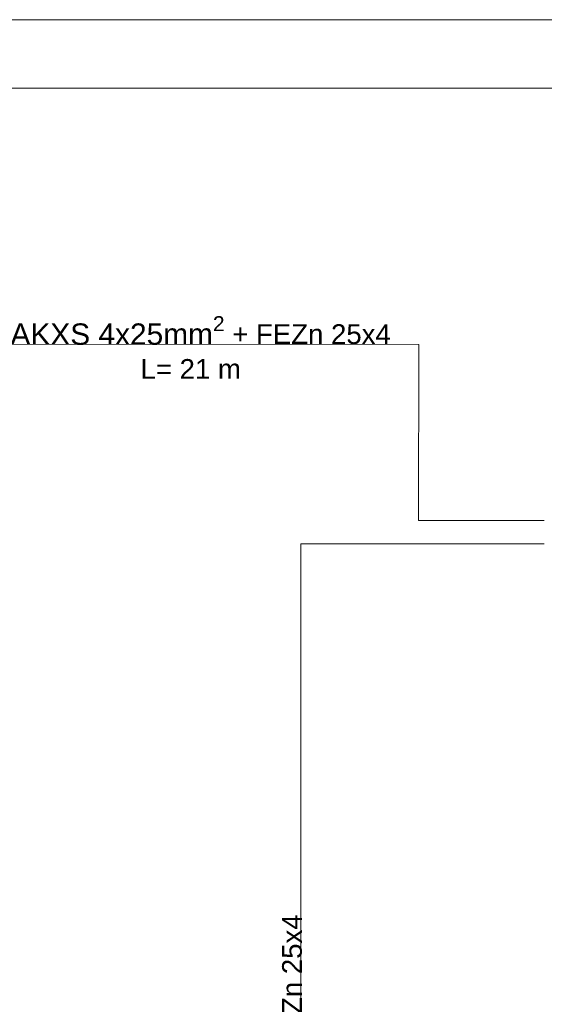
# Model space of a CAD drawing. Header units: millimetres. Extents: x 74583 to 75292, y 11361 to 11727.
# Tile 76 of 85: x 75219 to 75231, y 11704 to 11727. Entities that reach past the tile are written whole.
import ezdxf

# ---------------------------------------------------------------- set-up
doc = ezdxf.new("R2010")
doc.units = ezdxf.units.MM
doc.layers.add('C00-00-00', color=7, linetype='Continuous')
doc.styles.add('do mapy w cm', font='verdana.TTF', dxfattribs={"height": 150})

msp = doc.modelspace()

# ---------------------------------------------------------------- linework, layer by layer
at = {"layer": 'C00-00-00', "lineweight": 0}
for points in [[(75259.765, 11727.249), (75154.725, 11727.249), (75154.725, 11652.989), (75259.765, 11652.989)], [(75258.146, 11654.65), (75211.833, 11654.65), (75158.811, 11654.65), (75158.811, 11725.601), (75210.976, 11725.601), (75258.146, 11725.601)]]:
    msp.add_lwpolyline(points, close=True, dxfattribs=at)
for points in [[(75231.474, 11715.197), (75228.444, 11715.199), (75228.455, 11719.431), (75171.808, 11719.469), (75171.808, 11660.325), (75220.536, 11660.335), (75220.526, 11679.753), (75215.479, 11684.43)], [(75179.498, 11684.717), (75179.475, 11667.075), (75215.517, 11667.052), (75215.534, 11684.351), (75225.618, 11684.351), (75225.618, 11714.634), (75231.469, 11714.631)]]:
    msp.add_lwpolyline(points, dxfattribs=at)

# ---------------------------------------------------------------- texts
at = {"color": 7, "lineweight": 9, "insert": (75217.896, 11720.113), "char_height": 0.475, "width": 10.13664, "attachment_point": 1, "style": 'do mapy w cm'}
msp.add_mtext('\\A1;\\pxqc;{\\fArial|b0|i0|c238|p34;\\H1.0833x;YAKXS 4x25mm\\H0.923105x;{\\H0.75831x;\\S2^ ;}\\H1x; + FEZn 25x4\\PL= 21 m\\P\\pi12.794,l0,q*;\\H1.000004x; }', dxfattribs=at)
at = {"color": 7, "lineweight": 9, "insert": (75224.97, 11695.83), "char_height": 0.475, "width": 10.13664, "attachment_point": 1, "rotation": 90, "style": 'do mapy w cm'}
msp.add_mtext('\\A1;\\pxqc;{\\fArial|b0|i0|c238|p34;\\H1.0833x;YAKXS 4x25mm\\H0.923105x;{\\H0.75831x;\\S2^ ;}\\H1x; + FEZn 25x4\\PL= 41,50 m\\P\\pi12.794,l0,q*;\\H1.000004x; }', dxfattribs=at)

doc.saveas('drawing.dxf')
